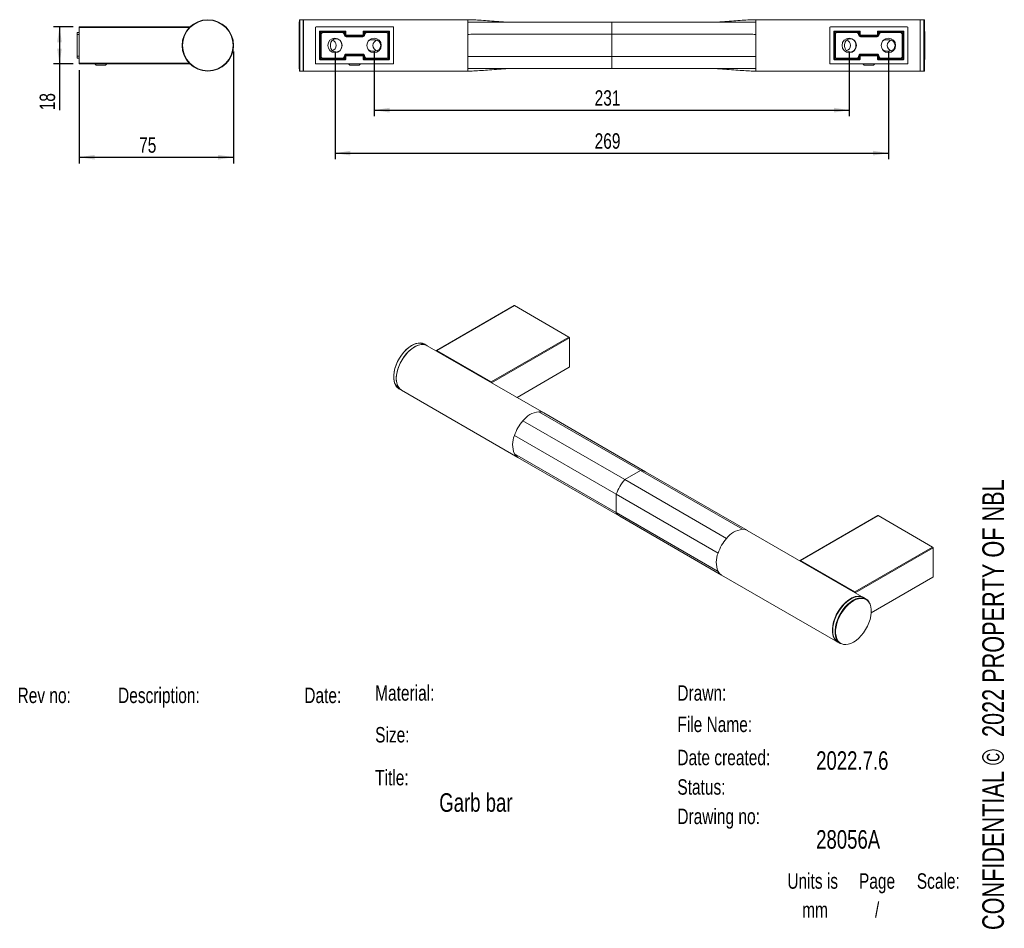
# Model space of a CAD drawing. Header units: millimetres. Extents: x 4 to 293, y 4 to 156.
# Tile 2 of 2: x 133 to 293, y 9 to 156. Entities that reach past the tile are written whole.
import ezdxf

# ---------------------------------------------------------------- set-up
doc = ezdxf.new("R2010")
doc.units = ezdxf.units.MM
doc.layers.add('注释', color=7, linetype='Continuous')
doc.styles.add('SLDTEXTSTYLE0', font='TXT', dxfattribs={"width": 0.75})
doc.dimstyles.new('SLDDIMSTYLE1', dxfattribs={"dimtxt": 2.5, "dimasz": 2.5, "dimexe": 0, "dimexo": 0.0625, "dimtad": 1, "dimdec": 3, "dimlfac": 3, "dimrnd": 1e-09, "dimzin": 12, "dimdsep": 46, "dimtxsty": 'SLDTEXTSTYLE0', "dimsah": 1, "dimcen": 0.09, "dimadec": 0, "dimazin": 3, "dimtfac": 1, "dimtdec": 3, "dimtofl": 0, "dimtmove": 0, "dimatfit": 3, "dimfxl": 0, "dimfrac": 2, "dimtolj": 1, "dimtzin": 12, "dimarcsym": 0})

# ---------------------------------------------------------------- blocks, each defined once
blk = doc.blocks.new('_D_3')
at = {"layer": '注释', "color": 7}
for p, q in [((141.61, 155.14), (138.41, 155.14)), ((139.41, 155.14), (139.41, 149.14)), ((141.61, 149.14), (138.41, 149.14)), ((139.41, 149.14), (139.41, 141.63))]:
    blk.add_line(p, q, dxfattribs=at)
for points in [[(139.41, 155.14), (139.02, 152.64), (139.79, 152.64)], [(139.41, 149.14), (139.79, 151.64), (139.02, 151.64)]]:
    blk.add_solid(points, dxfattribs=at)
at = {"layer": '注释', "color": 7, "insert": (136.19, 141.63), "char_height": 2.5, "attachment_point": 1, "rotation": 90, "style": 'SLDTEXTSTYLE0'}
blk.add_mtext('18', dxfattribs=at)
blk = doc.blocks.new('_D_4')
at = {"layer": '注释', "color": 7}
for p, q in [((167.61, 151.14), (167.61, 133.03)), ((142.61, 148.14), (142.61, 133.03)), ((142.61, 134.03), (167.61, 134.03))]:
    blk.add_line(p, q, dxfattribs=at)
for points in [[(142.61, 134.03), (145.11, 133.65), (145.11, 134.42)], [(167.61, 134.03), (165.11, 134.42), (165.11, 133.65)]]:
    blk.add_solid(points, dxfattribs=at)
at = {"layer": '注释', "color": 7, "insert": (152.31, 137.26), "char_height": 2.5, "attachment_point": 1, "style": 'SLDTEXTSTYLE0'}
blk.add_mtext('75', dxfattribs=at)
blk = doc.blocks.new('_D_5')
at = {"layer": '注释', "color": 7}
for p, q in [((190.38, 151.14), (190.38, 140.66)), ((267.38, 151.14), (267.38, 140.66)), ((190.38, 141.66), (267.38, 141.66))]:
    blk.add_line(p, q, dxfattribs=at)
for points in [[(190.38, 141.66), (192.88, 141.27), (192.88, 142.04)], [(267.38, 141.66), (264.88, 142.04), (264.88, 141.27)]]:
    blk.add_solid(points, dxfattribs=at)
at = {"layer": '注释', "color": 7, "insert": (226.12, 144.88), "char_height": 2.5, "attachment_point": 1, "style": 'SLDTEXTSTYLE0'}
blk.add_mtext('231', dxfattribs=at)
blk = doc.blocks.new('_D_6')
at = {"layer": '注释', "color": 7}
for p, q in [((184.05, 151.14), (184.05, 133.69)), ((273.71, 151.14), (273.71, 133.69)), ((184.05, 134.69), (273.71, 134.69))]:
    blk.add_line(p, q, dxfattribs=at)
for points in [[(184.05, 134.69), (186.55, 134.31), (186.55, 135.08)], [(273.71, 134.69), (271.21, 135.08), (271.21, 134.31)]]:
    blk.add_solid(points, dxfattribs=at)
at = {"layer": '注释', "color": 7, "insert": (226.12, 137.91), "char_height": 2.5, "attachment_point": 1, "style": 'SLDTEXTSTYLE0'}
blk.add_mtext('269', dxfattribs=at)

msp = doc.modelspace()

# ---------------------------------------------------------------- linework, layer by layer
at = {"color": 7, "linetype": 'Continuous', "lineweight": 15}
for p, q in [((142.61015, 155.1421), (160.44348, 155.1421)), ((142.61015, 155.0421), (142.61015, 155.1421)), ((160.44348, 155.0421), (142.61015, 155.0421)), ((142.61015, 155.0421), (142.61015, 149.2421)), ((160.44348, 155.1421), (160.44348, 155.0421)), ((160.44348, 155.0421), (160.44348, 155.03366)), ((178.95182, 156.30876), (178.34973, 156.30876)), ((205.56472, 156.30876), (178.88087, 156.30876)), ((178.88087, 152.1421), (178.88087, 156.30876)), ((178.95182, 147.97543), (178.95182, 156.30876)), ((180.88087, 155.0421), (180.88087, 149.2421)), ((193.44754, 155.1421), (180.98087, 155.1421)), ((193.54754, 155.0421), (193.54754, 149.2421)), ((205.54754, 153.93602), (205.54754, 155.8921)), ((228.88087, 155.8921), (205.54754, 155.8921)), ((212.21656, 155.8921), (212.08999, 155.89931)), ((228.88087, 153.95831), (228.88087, 155.8921)), ((228.88087, 155.8921), (252.21421, 155.8921)), ((245.67175, 155.89931), (245.54519, 155.8921)), ((278.88087, 156.30876), (252.19702, 156.30876)), ((252.21421, 153.93602), (252.21421, 155.8921)), ((264.21421, 155.0421), (264.21421, 149.2421)), ((276.78087, 155.1421), (264.3142, 155.1421)), ((276.88087, 155.0421), (276.88087, 149.2421)), ((279.48295, 156.30876), (278.88087, 156.30876)), ((278.88087, 156.30876), (278.88087, 147.97543)), ((278.88087, 152.1421), (278.88087, 156.30876)), ((142.27682, 153.8921), (142.27682, 154.22543)), ((142.27682, 154.22543), (142.61015, 154.22543)), ((142.61015, 153.8921), (142.27682, 153.8921)), ((142.27682, 153.8921), (142.27682, 150.3921)), ((181.54754, 154.37544), (181.54754, 149.90876)), ((181.68427, 154.2387), (181.54754, 154.37544)), ((185.69754, 154.47543), (181.64754, 154.47543)), ((181.64754, 154.47543), (181.78427, 154.3387)), ((181.68427, 150.0455), (181.68427, 154.2387)), ((181.7142, 150.1421), (181.7142, 154.1421)), ((181.78427, 154.3387), (185.56081, 154.3387)), ((181.79754, 150.3921), (181.79754, 153.8921)), ((181.88087, 154.30876), (185.29754, 154.30876)), ((182.13087, 154.22543), (185.2142, 154.22543)), ((185.46421, 154.1421), (185.46421, 154.11258)), ((185.56081, 154.3387), (185.69754, 154.47543)), ((185.63087, 153.70877), (185.60069, 153.71152)), ((185.63087, 153.70877), (188.79754, 153.70877)), ((185.79754, 154.37544), (185.6608, 154.2387)), ((185.6608, 154.2387), (185.6608, 153.77203)), ((185.6608, 153.77203), (185.79754, 153.90876)), ((185.79754, 153.90876), (185.79754, 154.37544)), ((185.88087, 153.55877), (188.54754, 153.55877)), ((185.89753, 153.80876), (188.53087, 153.80876)), ((188.63087, 153.90876), (188.63087, 154.37544)), ((188.7676, 154.2387), (188.63087, 154.37544)), ((188.63087, 153.90876), (188.7676, 153.77203)), ((192.78087, 154.47543), (188.73087, 154.47543)), ((188.73087, 154.47543), (188.8676, 154.3387)), ((188.7676, 153.77203), (188.7676, 154.2387)), ((188.82772, 153.71152), (188.79754, 153.70877)), ((188.8676, 154.3387), (192.64414, 154.3387)), ((188.96421, 154.11258), (188.96421, 154.1421)), ((189.13087, 154.30876), (192.54754, 154.30876)), ((189.2142, 154.22543), (192.29754, 154.22543)), ((192.63087, 153.8921), (192.63087, 150.3921)), ((192.64414, 154.3387), (192.78087, 154.47543)), ((192.7142, 154.1421), (192.7142, 150.1421)), ((192.88087, 154.37544), (192.74414, 154.2387)), ((192.74414, 154.2387), (192.74414, 150.0455)), ((192.88087, 149.90876), (192.88087, 154.37544)), ((205.54754, 150.32589), (205.54754, 153.93602)), ((228.88087, 150.32589), (228.88087, 153.95831)), ((252.21421, 150.32589), (252.21421, 153.93602)), ((264.88087, 154.37544), (264.88087, 149.90876)), ((265.0176, 154.2387), (264.88087, 154.37544)), ((269.03088, 154.47543), (264.98087, 154.47543)), ((264.98087, 154.47543), (265.1176, 154.3387)), ((265.0176, 150.0455), (265.0176, 154.2387)), ((265.04754, 150.1421), (265.04754, 154.1421)), ((265.1176, 154.3387), (268.89414, 154.3387)), ((265.13087, 150.3921), (265.13087, 153.8921)), ((265.2142, 154.30876), (268.63087, 154.30876)), ((265.4642, 154.22543), (268.54754, 154.22543)), ((268.79754, 154.1421), (268.79754, 154.11258)), ((268.89414, 154.3387), (269.03088, 154.47543)), ((268.9642, 153.70877), (268.93402, 153.71152)), ((268.9642, 153.70877), (272.13087, 153.70877)), ((269.13087, 154.37544), (268.99414, 154.2387)), ((268.99414, 154.2387), (268.99414, 153.77203)), ((268.99414, 153.77203), (269.13087, 153.90876)), ((269.13087, 153.90876), (269.13087, 154.37544)), ((269.21421, 153.55877), (271.88087, 153.55877)), ((269.23087, 153.80876), (271.86421, 153.80876)), ((271.9642, 153.90876), (271.9642, 154.37544)), ((272.10094, 154.2387), (271.9642, 154.37544)), ((271.9642, 153.90876), (272.10094, 153.77203)), ((276.11421, 154.47543), (272.0642, 154.47543)), ((272.0642, 154.47543), (272.20093, 154.3387)), ((272.10094, 153.77203), (272.10094, 154.2387)), ((272.16105, 153.71152), (272.13087, 153.70877)), ((272.20093, 154.3387), (275.97747, 154.3387)), ((272.29754, 154.11258), (272.29754, 154.1421)), ((272.4642, 154.30876), (275.88087, 154.30876)), ((272.54754, 154.22543), (275.63087, 154.22543)), ((275.9642, 153.8921), (275.9642, 150.3921)), ((275.97747, 154.3387), (276.11421, 154.47543)), ((276.04754, 154.1421), (276.04754, 150.1421)), ((276.2142, 154.37544), (276.07747, 154.2387)), ((276.07747, 154.2387), (276.07747, 150.0455)), ((276.2142, 149.90876), (276.2142, 154.37544)), ((178.88087, 147.97543), (178.88087, 152.1421)), ((183.29754, 151.97543), (183.29754, 152.30877)), ((185.13087, 152.30877), (185.13087, 151.97543)), ((190.04754, 153.05877), (190.54754, 153.05877)), ((266.63087, 151.97543), (266.63087, 152.30877)), ((268.46421, 152.30877), (268.46421, 151.97543)), ((273.38087, 153.05877), (273.88087, 153.05877)), ((278.88087, 147.97543), (278.88087, 152.1421)), ((142.27682, 150.3921), (142.61015, 150.3921)), ((142.27682, 150.05877), (142.27682, 150.3921)), ((142.61015, 150.05877), (142.27682, 150.05877)), ((181.54754, 149.90876), (181.68427, 150.0455)), ((185.29754, 149.97543), (181.88087, 149.97543)), ((185.2142, 150.05877), (182.13087, 150.05877)), ((185.46421, 150.17162), (185.46421, 150.1421)), ((185.60069, 150.57268), (185.63087, 150.57543)), ((188.79754, 150.57543), (185.63087, 150.57543)), ((185.6608, 150.51217), (185.6608, 150.0455)), ((185.79754, 150.37544), (185.6608, 150.51217)), ((185.6608, 150.0455), (185.79754, 149.90876)), ((185.79754, 150.37544), (185.79754, 149.90876)), ((188.54754, 150.72543), (185.88087, 150.72543)), ((185.89753, 150.47543), (188.53087, 150.47543)), ((186.2142, 150.57543), (186.2142, 150.50598)), ((188.21421, 150.50598), (188.21421, 150.57543)), ((188.7676, 150.51217), (188.63087, 150.37544)), ((188.63087, 150.37544), (188.63087, 149.90876)), ((188.63087, 149.90876), (188.7676, 150.0455)), ((188.7676, 150.0455), (188.7676, 150.51217)), ((188.79754, 150.57543), (188.82772, 150.57268)), ((188.96421, 150.1421), (188.96421, 150.17162)), ((192.54754, 149.97543), (189.13087, 149.97543)), ((192.29754, 150.05877), (189.2142, 150.05877)), ((190.54754, 151.22543), (190.04754, 151.22543)), ((192.74414, 150.0455), (192.88087, 149.90876)), ((228.88087, 150.32589), (205.54754, 150.32589)), ((205.54754, 148.3921), (205.54754, 150.32589)), ((228.88087, 150.32589), (252.21421, 150.32589)), ((228.88087, 148.3921), (228.88087, 150.32589)), ((252.21421, 148.3921), (252.21421, 150.32589)), ((264.88087, 149.90876), (265.0176, 150.0455)), ((268.63087, 149.97543), (265.2142, 149.97543)), ((268.54754, 150.05877), (265.4642, 150.05877)), ((268.79754, 150.17162), (268.79754, 150.1421)), ((268.93402, 150.57268), (268.9642, 150.57543)), ((272.13087, 150.57543), (268.9642, 150.57543)), ((268.99414, 150.51217), (268.99414, 150.0455)), ((269.13087, 150.37544), (268.99414, 150.51217)), ((268.99414, 150.0455), (269.13087, 149.90876)), ((269.13087, 150.37544), (269.13087, 149.90876)), ((271.88087, 150.72543), (269.21421, 150.72543)), ((269.23087, 150.47543), (271.86421, 150.47543)), ((269.54754, 150.57543), (269.54754, 150.50598)), ((271.54754, 150.50598), (271.54754, 150.57543)), ((272.10094, 150.51217), (271.9642, 150.37544)), ((271.9642, 150.37544), (271.9642, 149.90876)), ((271.9642, 149.90876), (272.10094, 150.0455)), ((272.10094, 150.0455), (272.10094, 150.51217)), ((272.13087, 150.57543), (272.16105, 150.57268)), ((272.29754, 150.1421), (272.29754, 150.17162)), ((275.88087, 149.97543), (272.4642, 149.97543)), ((275.63087, 150.05877), (272.54754, 150.05877)), ((273.88087, 151.22543), (273.38087, 151.22543)), ((276.07747, 150.0455), (276.2142, 149.90876)), ((142.61015, 149.2421), (160.44348, 149.2421)), ((142.61015, 149.1421), (142.61015, 149.2421)), ((160.44348, 149.1421), (142.61015, 149.1421)), ((145.13798, 149.1421), (145.36015, 148.91993)), ((146.86015, 148.91993), (145.36015, 148.91993)), ((146.86015, 148.91993), (147.08232, 149.1421)), ((160.44348, 149.25054), (160.44348, 149.2421)), ((160.44348, 149.2421), (160.44348, 149.1421)), ((193.44754, 149.1421), (180.98087, 149.1421)), ((181.78427, 149.9455), (181.64754, 149.80877)), ((181.64754, 149.80877), (185.69754, 149.80877)), ((185.56081, 149.9455), (181.78427, 149.9455)), ((185.69754, 149.80877), (185.56081, 149.9455)), ((186.24203, 149.1421), (186.46421, 148.91993)), ((187.96421, 148.91993), (186.46421, 148.91993)), ((187.96421, 148.91993), (188.18637, 149.1421)), ((188.8676, 149.9455), (188.73087, 149.80877)), ((188.73087, 149.80877), (192.78087, 149.80877)), ((192.64414, 149.9455), (188.8676, 149.9455)), ((192.78087, 149.80877), (192.64414, 149.9455)), ((228.88087, 148.3921), (205.54754, 148.3921)), ((212.08999, 148.38488), (212.21656, 148.3921)), ((228.88087, 148.3921), (252.21421, 148.3921)), ((245.54519, 148.3921), (245.67175, 148.38488)), ((276.78087, 149.1421), (264.3142, 149.1421)), ((265.1176, 149.9455), (264.98087, 149.80877)), ((264.98087, 149.80877), (269.03088, 149.80877)), ((268.89414, 149.9455), (265.1176, 149.9455)), ((269.03088, 149.80877), (268.89414, 149.9455)), ((269.57536, 149.1421), (269.79754, 148.91993)), ((271.29754, 148.91993), (269.79754, 148.91993)), ((271.29754, 148.91993), (271.51971, 149.1421)), ((272.20093, 149.9455), (272.0642, 149.80877)), ((272.0642, 149.80877), (276.11421, 149.80877)), ((275.97747, 149.9455), (272.20093, 149.9455)), ((276.11421, 149.80877), (275.97747, 149.9455)), ((178.34973, 147.97543), (178.95182, 147.97543)), ((178.88087, 147.97543), (205.56472, 147.97543)), ((252.19702, 147.97543), (278.88087, 147.97543)), ((278.88087, 147.97543), (279.48295, 147.97543)), ((213.09119, 109.997), (200.48112, 102.71736)), ((213.14119, 109.99204), (200.53111, 102.71241)), ((213.14119, 109.99204), (221.95645, 104.9031)), ((199.00803, 103.50394), (198.5823, 103.74971)), ((209.34638, 97.62346), (221.95645, 104.9031)), ((222.02716, 104.78063), (209.41709, 97.50099)), ((222.02716, 104.78063), (222.02716, 100.04469)), ((217.87637, 92.61148), (199.00803, 103.50394)), ((200.4604, 102.67157), (200.4604, 102.6655)), ((200.53111, 102.71241), (209.34638, 97.62346)), ((213.54301, 95.11307), (222.00644, 99.99891)), ((209.41709, 97.50099), (209.41709, 97.49492)), ((194.41597, 96.53263), (194.8417, 96.28686)), ((194.8417, 96.28686), (213.69784, 85.40145)), ((233.56446, 83.28861), (217.0653, 92.81337)), ((234.36337, 83.09374), (217.86421, 92.6185)), ((214.4968, 91.3306), (230.99596, 81.80584)), ((229.62856, 79.43744), (213.1294, 88.9622)), ((229.62856, 76.47142), (213.1294, 85.99619)), ((213.69784, 85.40144), (230.197, 75.87668)), ((233.56446, 83.28861), (230.99596, 81.80584)), ((233.56446, 83.28861), (250.06362, 73.76385)), ((250.86252, 73.56898), (234.36337, 83.09374)), ((247.49511, 72.28108), (230.99596, 81.80584)), ((229.62856, 79.43744), (246.12772, 69.91268)), ((229.62856, 79.43744), (229.62856, 76.47142)), ((229.62856, 76.47142), (246.12772, 66.94666)), ((230.197, 75.87668), (246.69616, 66.35192)), ((272.01675, 75.97999), (259.40668, 68.70035)), ((272.06675, 75.97504), (259.45668, 68.6954)), ((272.06675, 75.97504), (280.88201, 70.8861)), ((269.71871, 62.68353), (250.85038, 73.57599)), ((268.27194, 63.60646), (280.88201, 70.8861)), ((280.95273, 70.76362), (268.34265, 63.48398)), ((280.95273, 70.76362), (280.95273, 66.02769)), ((259.38597, 68.65457), (259.38597, 68.6485)), ((259.45668, 68.6954), (268.27194, 63.60646)), ((246.69617, 66.35192), (265.55238, 55.46646)), ((270.94864, 60.21862), (280.93201, 65.9819)), ((268.34265, 63.48398), (268.34265, 63.47791)), ((270.09428, 62.46672), (269.66854, 62.71249)), ((265.50222, 55.49542), (265.92796, 55.24964))]:
    msp.add_line(p, q, dxfattribs=at)
at = {"color": 1, "linetype": 'Continuous', "lineweight": 15}
for p, q in [((178.2831, 148.04), (178.2831, 156.2442)), ((178.34973, 147.97543), (178.34973, 156.30876)), ((205.54754, 155.8921), (205.54754, 156.30876)), ((252.21421, 155.8921), (252.21421, 156.30876)), ((279.48295, 156.30876), (279.48295, 147.97543)), ((279.54959, 156.2442), (279.54959, 148.04)), ((185.49414, 154.17204), (185.46149, 154.17204)), ((185.49414, 154.07305), (185.49414, 154.17204)), ((185.56991, 153.77203), (185.6608, 153.77203)), ((185.89753, 153.80876), (185.79753, 153.70877)), ((188.63088, 153.70877), (188.53087, 153.80876)), ((188.7676, 153.77203), (188.85849, 153.77203)), ((188.96692, 154.17204), (188.93427, 154.17204)), ((188.93427, 154.17204), (188.93427, 154.07305)), ((268.82748, 154.17204), (268.79483, 154.17204)), ((268.82748, 154.07305), (268.82748, 154.17204)), ((268.90325, 153.77203), (268.99414, 153.77203)), ((269.23087, 153.80876), (269.13087, 153.70877)), ((271.96421, 153.70877), (271.86421, 153.80876)), ((272.10094, 153.77203), (272.19183, 153.77203)), ((272.30025, 154.17204), (272.2676, 154.17204)), ((272.2676, 154.17204), (272.2676, 154.07305)), ((185.46149, 150.11216), (185.49414, 150.11216)), ((185.49414, 150.11216), (185.49414, 150.21114)), ((185.56991, 150.51217), (185.6608, 150.51217)), ((185.79753, 150.57543), (185.89753, 150.47543)), ((188.53087, 150.47543), (188.63088, 150.57543)), ((188.7676, 150.51217), (188.85849, 150.51217)), ((188.93427, 150.21114), (188.93427, 150.11216)), ((188.93427, 150.11216), (188.96692, 150.11216)), ((268.79483, 150.11216), (268.82748, 150.11216)), ((268.82748, 150.11216), (268.82748, 150.21114)), ((268.90325, 150.51217), (268.99414, 150.51217)), ((269.13087, 150.57543), (269.23087, 150.47543)), ((271.86421, 150.47543), (271.96421, 150.57543)), ((272.10094, 150.51217), (272.19183, 150.51217)), ((272.2676, 150.21114), (272.2676, 150.11216)), ((272.2676, 150.11216), (272.30025, 150.11216)), ((205.54754, 147.97543), (205.54754, 148.3921)), ((252.21421, 147.97543), (252.21421, 148.3921)), ((213.51372, 95.12998), (222.02716, 100.04469)), ((270.95095, 60.25379), (280.95273, 66.02769))]:
    msp.add_line(p, q, dxfattribs=at)
at = {"color": 1, "linetype": 'Continuous', "lineweight": 15, "flags": 128}
for points in [[(181.73309, 154.21917), (181.71286, 154.22727), (181.69737, 154.23346), (181.68772, 154.23732), (181.68427, 154.2387)], [(181.8038, 154.28987), (181.7957, 154.31011), (181.78951, 154.3256), (181.78565, 154.33525), (181.78427, 154.3387)], [(192.64414, 154.3387), (192.64276, 154.33525), (192.6389, 154.3256), (192.6327, 154.31011), (192.62461, 154.28987)], [(192.74414, 154.2387), (192.74069, 154.23732), (192.73104, 154.23346), (192.71555, 154.22727), (192.69531, 154.21917)], [(265.06643, 154.21917), (265.04619, 154.22727), (265.03071, 154.23346), (265.02105, 154.23732), (265.0176, 154.2387)], [(265.13713, 154.28987), (265.12904, 154.31011), (265.12284, 154.3256), (265.11898, 154.33525), (265.1176, 154.3387)], [(275.97747, 154.3387), (275.97609, 154.33525), (275.97223, 154.3256), (275.96604, 154.31011), (275.95794, 154.28987)], [(276.07747, 154.2387), (276.07402, 154.23732), (276.06437, 154.23346), (276.04888, 154.22727), (276.02865, 154.21917)], [(181.73309, 150.06502), (181.71286, 150.05693), (181.69737, 150.05074), (181.68772, 150.04687), (181.68427, 150.0455)], [(181.8038, 149.99432), (181.7957, 149.97409), (181.78951, 149.9586), (181.78565, 149.94895), (181.78427, 149.9455)], [(192.64414, 149.9455), (192.64276, 149.94895), (192.6389, 149.9586), (192.6327, 149.97409), (192.62461, 149.99432)], [(192.74414, 150.0455), (192.74069, 150.04687), (192.73104, 150.05074), (192.71555, 150.05693), (192.69531, 150.06502)], [(265.06643, 150.06502), (265.04619, 150.05693), (265.03071, 150.05074), (265.02105, 150.04687), (265.0176, 150.0455)], [(265.13713, 149.99432), (265.12904, 149.97409), (265.12284, 149.9586), (265.11898, 149.94895), (265.1176, 149.9455)], [(275.97747, 149.9455), (275.97609, 149.94895), (275.97223, 149.9586), (275.96604, 149.97409), (275.95794, 149.99432)], [(276.07747, 150.0455), (276.07402, 150.04687), (276.06437, 150.05074), (276.04888, 150.05693), (276.02865, 150.06502)], [(217.8642, 92.61847), (217.48865, 92.76829), (217.0653, 92.81337)], [(213.1294, 85.99619), (213.38008, 85.65203), (213.69772, 85.40152), (213.69785, 85.40146)], [(234.36336, 83.09371), (233.98781, 83.24353), (233.56446, 83.28861)], [(229.62856, 76.47142), (229.87924, 76.12727), (230.19687, 75.87675), (230.19701, 75.8767)], [(250.86252, 73.56895), (250.48697, 73.71876), (250.06362, 73.76385)], [(246.12772, 66.94666), (246.3784, 66.60251), (246.69603, 66.352), (246.69622, 66.35192)], [(268.05824, 62.18051), (267.62592, 61.89353), (267.20326, 61.53814), (266.7997, 61.12227), (266.42426, 60.65522), (266.08531, 60.14742), (265.79044, 59.61021), (265.54622, 59.05559), (265.35812, 58.49596), (265.23034, 57.94381), (265.16573, 57.41148), (265.16573, 56.91086), (265.23034, 56.45313), (265.35812, 56.04852), (265.54622, 55.70606), (265.79044, 55.43341), (266.03614, 55.2622)]]:
    msp.add_lwpolyline(points, dxfattribs=at)
at = {"color": 7, "linetype": 'Continuous', "lineweight": 15, "flags": 128}
for points in [[(185.49414, 154.17204), (185.50708, 154.20437), (185.51952, 154.23548), (185.531, 154.26418), (185.54108, 154.28937), (185.54937, 154.31011), (185.55557, 154.3256), (185.55943, 154.33525), (185.56081, 154.3387)], [(185.49414, 154.17204), (185.52648, 154.18497), (185.55759, 154.19742), (185.58629, 154.20889), (185.61148, 154.21897), (185.63222, 154.22727), (185.6477, 154.23346), (185.65735, 154.23732), (185.6608, 154.2387)], [(188.7676, 154.2387), (188.77105, 154.23732), (188.78071, 154.23346), (188.79619, 154.22727), (188.81693, 154.21897), (188.84213, 154.20889), (188.87082, 154.19742), (188.90193, 154.18497), (188.93427, 154.17204)], [(188.8676, 154.3387), (188.86898, 154.33525), (188.87284, 154.3256), (188.87904, 154.31011), (188.88733, 154.28937), (188.89741, 154.26418), (188.90889, 154.23548), (188.92133, 154.20437), (188.93427, 154.17204)], [(268.82748, 154.17204), (268.84041, 154.20437), (268.85286, 154.23548), (268.86434, 154.26418), (268.87441, 154.28937), (268.8827, 154.31011), (268.8889, 154.3256), (268.89276, 154.33525), (268.89414, 154.3387)], [(268.82748, 154.17204), (268.85982, 154.18497), (268.89092, 154.19742), (268.91962, 154.20889), (268.94481, 154.21897), (268.96555, 154.22727), (268.98104, 154.23346), (268.99069, 154.23732), (268.99414, 154.2387)], [(272.10094, 154.2387), (272.10439, 154.23732), (272.11404, 154.23346), (272.12953, 154.22727), (272.15026, 154.21897), (272.17546, 154.20889), (272.20415, 154.19742), (272.23526, 154.18497), (272.2676, 154.17204)], [(272.20093, 154.3387), (272.20232, 154.33525), (272.20617, 154.3256), (272.21237, 154.31011), (272.22066, 154.28937), (272.23074, 154.26418), (272.24222, 154.23548), (272.25466, 154.20437), (272.2676, 154.17204)], [(185.49414, 150.11216), (185.50708, 150.07982), (185.51952, 150.04871), (185.531, 150.02002), (185.54108, 149.99482), (185.54937, 149.97409), (185.55557, 149.9586), (185.55943, 149.94895), (185.56081, 149.9455)], [(185.49414, 150.11216), (185.52648, 150.09922), (185.55759, 150.08678), (185.58629, 150.0753), (185.61148, 150.06522), (185.63222, 150.05693), (185.6477, 150.05074), (185.65735, 150.04687), (185.6608, 150.0455)], [(188.7676, 150.0455), (188.77105, 150.04687), (188.78071, 150.05074), (188.79619, 150.05693), (188.81693, 150.06522), (188.84213, 150.0753), (188.87082, 150.08678), (188.90193, 150.09922), (188.93427, 150.11216)], [(188.8676, 149.9455), (188.86898, 149.94895), (188.87284, 149.9586), (188.87904, 149.97409), (188.88733, 149.99482), (188.89741, 150.02002), (188.90889, 150.04871), (188.92133, 150.07982), (188.93427, 150.11216)], [(268.82748, 150.11216), (268.84041, 150.07982), (268.85286, 150.04871), (268.86434, 150.02002), (268.87441, 149.99482), (268.8827, 149.97409), (268.8889, 149.9586), (268.89276, 149.94895), (268.89414, 149.9455)], [(268.82748, 150.11216), (268.85982, 150.09922), (268.89092, 150.08678), (268.91962, 150.0753), (268.94481, 150.06522), (268.96555, 150.05693), (268.98104, 150.05074), (268.99069, 150.04687), (268.99414, 150.0455)], [(272.10094, 150.0455), (272.10439, 150.04687), (272.11404, 150.05074), (272.12953, 150.05693), (272.15026, 150.06522), (272.17546, 150.0753), (272.20415, 150.08678), (272.23526, 150.09922), (272.2676, 150.11216)], [(272.20093, 149.9455), (272.20232, 149.94895), (272.20617, 149.9586), (272.21237, 149.97409), (272.22066, 149.99482), (272.23074, 150.02002), (272.24222, 150.04871), (272.25466, 150.07982), (272.2676, 150.11216)], [(194.21911, 96.7414), (194.18422, 96.7708), (193.94, 97.04345), (193.7519, 97.38591), (193.62412, 97.79052), (193.5595, 98.24825), (193.5595, 98.74887), (193.62412, 99.2812), (193.7519, 99.83335), (193.94, 100.39298), (194.18422, 100.9476), (194.47909, 101.48481), (194.81804, 101.99261), (195.19348, 102.45966), (195.59704, 102.87553), (196.0197, 103.23092), (196.45202, 103.5179), (196.88433, 103.73006), (197.30699, 103.86266), (197.71055, 103.91273), (198.086, 103.87916), (198.41743, 103.76638)], [(193.91422, 97.01635), (193.75652, 97.31491), (193.62672, 97.72589), (193.56109, 98.19083), (193.56109, 98.69933), (193.62672, 99.24004), (193.75652, 99.80088), (193.94758, 100.36932), (194.19564, 100.93266), (194.49515, 101.47833), (194.83944, 101.99412), (195.22079, 102.46853), (195.6307, 102.89094), (196.06001, 103.25193), (196.49913, 103.54343), (196.93825, 103.75892), (197.14102, 103.83225)], [(199.00803, 103.50394), (198.76184, 103.61585), (198.39801, 103.69226), (198.00127, 103.68386), (197.58048, 103.59083), (197.14504, 103.41524), (196.70469, 103.16104), (196.26926, 102.83388), (195.84847, 102.44108), (195.45173, 101.99141), (195.08789, 101.49493), (194.76509, 100.96271), (194.49054, 100.40665), (194.27036, 99.83917), (194.10949, 99.27295), (194.0115, 98.72063), (193.97859, 98.19455), (194.0115, 97.70647), (194.10949, 97.26728), (194.27036, 96.8868), (194.49054, 96.57353), (194.76509, 96.33447), (194.8417, 96.28686)], [(194.8417, 96.28686), (194.62138, 96.44435), (194.37332, 96.72129), (194.18226, 97.06914), (194.05246, 97.48012), (193.98683, 97.94505), (193.98683, 98.45356), (194.05246, 98.99427), (194.18226, 99.55511), (194.37332, 100.12355), (194.62138, 100.68689), (194.92089, 101.23256), (195.26517, 101.74835), (195.64653, 102.22275), (196.05644, 102.64517), (196.48575, 103.00615), (196.92487, 103.29765), (197.36399, 103.51315), (197.7933, 103.64783), (198.20321, 103.6987), (198.58457, 103.6646), (198.92885, 103.5463), (199.00803, 103.50394)], [(267.58538, 62.50621), (267.14626, 62.21471), (266.71695, 61.85372), (266.30704, 61.43131), (265.92568, 60.9569), (265.5814, 60.44111), (265.28189, 59.89545), (265.03383, 59.3321), (264.84277, 58.76366), (264.71297, 58.20282), (264.64734, 57.66211), (264.64734, 57.15361), (264.71297, 56.68868), (264.84277, 56.27769), (265.03383, 55.92985), (265.28189, 55.65291), (265.50222, 55.49542)], [(269.71871, 62.68353), (269.47252, 62.79545), (269.10869, 62.87186), (268.71194, 62.86345), (268.29115, 62.77042), (267.85572, 62.59484), (267.41537, 62.34063), (266.97994, 62.01347), (266.55915, 61.62067), (266.16241, 61.17101), (265.79857, 60.67452), (265.47577, 60.1423), (265.20122, 59.58624), (264.98104, 59.01876), (264.82016, 58.45254), (264.72218, 57.90022), (264.68927, 57.37414), (264.72218, 56.88606), (264.82016, 56.44688), (264.98104, 56.0664), (265.20122, 55.75313), (265.47577, 55.51406), (265.55238, 55.46646)], [(268.01112, 62.26043), (267.572, 61.96894), (267.14269, 61.60795), (266.73278, 61.18553), (266.35142, 60.71113), (266.00714, 60.19534), (265.70763, 59.64967), (265.45957, 59.08633), (265.26851, 58.51789), (265.13871, 57.95705), (265.07308, 57.41634), (265.07308, 56.90784), (265.13871, 56.4429), (265.26851, 56.03192), (265.45957, 55.68407), (265.70763, 55.40713), (265.92796, 55.24964)], [(266.03614, 55.2622), (266.08531, 55.23665), (266.42426, 55.12019), (266.7997, 55.08662), (267.20326, 55.13669), (267.62592, 55.26929), (268.05824, 55.48145), (268.49055, 55.76843), (268.91321, 56.12382), (269.31677, 56.53969), (269.69222, 57.00674), (270.03116, 57.51454), (270.32604, 58.05175), (270.57025, 58.60637), (270.75835, 59.166), (270.88613, 59.71815), (270.95075, 60.25048), (270.95075, 60.7511), (270.88613, 61.20883), (270.75835, 61.61344), (270.57025, 61.9559), (270.32604, 62.22855), (270.03116, 62.42531), (269.76737, 62.52395)], [(270.60303, 61.97218), (270.56267, 62.03229), (270.31461, 62.30923), (270.0151, 62.50908), (269.67082, 62.62738), (269.28946, 62.66148), (268.87955, 62.61062), (268.45024, 62.47593), (268.01112, 62.26043)]]:
    msp.add_lwpolyline(points, dxfattribs=at)
at = {"color": 7, "linetype": 'Continuous', "lineweight": 15}
for centre, radius in [((163.44348, 152.1421), 4.16667), ((163.44348, 152.1421), 4.1021), ((184.04754, 152.1421), 1.16667), ((190.38087, 152.1421), 1.16667), ((267.38087, 152.1421), 1.16667), ((273.7142, 152.1421), 1.16667)]:
    msp.add_circle(centre, radius, dxfattribs=at)
for centre, radius, start, end in [((163.44348, 152.1421), 4.16667, 0, 180), ((308.46015, 152.1421), 130.24167, 178.19511, 180), ((178.34973, 156.2421), 0.06667, 90, 178.19511), ((180.98087, 155.0421), 0.1, 90, 180), ((193.44754, 155.0421), 0.1, 0, 90), ((264.3142, 155.0421), 0.1, 90, 180), ((276.78087, 155.0421), 0.1, 0, 90), ((279.48296, 156.2421), 0.06667, 1.80489, 90), ((149.37254, 152.1421), 130.24167, 0, 1.80489), ((181.78428, 154.23869), 0.10001, 90.005367, 179.994633), ((181.88087, 154.1421), 0.16667, 90, 180), ((182.13087, 153.8921), 0.33333, 90, 180), ((184.2142, 152.30877), 0.91667, 0, 180), ((185.2142, 153.8921), 0.33333, 0, 90), ((185.29754, 154.1421), 0.16667, 0, 90), ((185.88087, 153.8921), 0.33333, 180, 270), ((185.5608, 154.23869), 0.10001, 0.005367, 89.994633), ((188.54754, 153.8921), 0.33333, 270, 0), ((188.86761, 154.23869), 0.10001, 90.005367, 179.994633), ((189.2142, 153.8921), 0.33333, 90, 180), ((189.13087, 154.1421), 0.16667, 90, 180), ((192.29754, 153.8921), 0.33333, 0, 90), ((192.54754, 154.1421), 0.16667, 0, 90), ((192.64413, 154.23869), 0.10001, 0.005367, 89.994633), ((265.11761, 154.23869), 0.10001, 90.006769, 179.993231), ((265.2142, 154.1421), 0.16667, 90, 180), ((265.4642, 153.8921), 0.33333, 90, 180), ((267.54754, 152.30877), 0.91667, 0, 180), ((268.54754, 153.8921), 0.33333, 0, 90), ((268.63087, 154.1421), 0.16667, 0, 90), ((269.2142, 153.8921), 0.33333, 180, 270), ((268.89413, 154.23869), 0.10001, 0.008171, 89.991829), ((271.88087, 153.8921), 0.33333, 270, 0), ((272.20094, 154.23869), 0.10001, 90.005367, 179.994633), ((272.54754, 153.8921), 0.33333, 90, 180), ((272.4642, 154.1421), 0.16667, 90, 180), ((275.63087, 153.8921), 0.33333, 0, 90), ((275.88087, 154.1421), 0.16667, 0, 90), ((275.97747, 154.23869), 0.10001, 0.005367, 89.994633), ((163.44348, 152.1421), 4.16667, 180, 270), ((308.46015, 152.1421), 130.24167, 180, 181.80489), ((184.2142, 151.97543), 0.91667, 180, 0), ((183.38087, 152.1421), 0.86667, 0, 75.8577078), ((183.38087, 152.1421), 0.86667, 284.1422922, 0), ((190.04754, 152.1421), 0.91667, 90, 132.1021565), ((191.04754, 152.1421), 0.86667, 100.6947701, 259.3052299), ((190.54754, 152.1421), 0.91667, 270, 90), ((267.54754, 151.97543), 0.91667, 180, 0), ((266.7142, 152.1421), 0.86667, 0, 75.8577078), ((266.7142, 152.1421), 0.86667, 284.1422922, 0), ((273.38087, 152.1421), 0.91667, 90, 132.1021565), ((274.38087, 152.1421), 0.86667, 100.6947701, 259.3052299), ((273.88087, 152.1421), 0.91667, 270, 90), ((149.37254, 152.1421), 130.24167, 358.19511, 0), ((181.78428, 150.0455), 0.1, 180.0050693, 269.9952864), ((181.88087, 150.1421), 0.16667, 180, 270), ((182.13087, 150.3921), 0.33333, 180, 270), ((185.2142, 150.3921), 0.33333, 270, 0), ((185.29754, 150.1421), 0.16667, 270, 0), ((185.88087, 150.3921), 0.33333, 90, 180), ((185.5608, 150.0455), 0.1, 270.0047136, 359.9949307), ((188.54754, 150.3921), 0.33333, 0, 90), ((188.86761, 150.0455), 0.1, 180.0050693, 269.9952864), ((189.2142, 150.3921), 0.33333, 180, 270), ((189.13087, 150.1421), 0.16667, 180, 270), ((190.04754, 152.1421), 0.91667, 227.8978435, 270), ((192.29754, 150.3921), 0.33333, 270, 0), ((192.54754, 150.1421), 0.16667, 270, 0), ((192.64413, 150.0455), 0.1, 270.0047136, 359.9949307), ((265.11761, 150.04551), 0.10001, 180.0064713, 269.9938844), ((265.2142, 150.1421), 0.16667, 180, 270), ((265.4642, 150.3921), 0.33333, 180, 270), ((268.54754, 150.3921), 0.33333, 270, 0), ((268.63087, 150.1421), 0.16667, 270, 0), ((269.2142, 150.3921), 0.33333, 90, 180), ((268.89413, 150.04551), 0.10001, 270.0075176, 359.9921267), ((271.88087, 150.3921), 0.33333, 0, 90), ((272.20094, 150.0455), 0.1, 180.0050693, 269.9952864), ((272.54754, 150.3921), 0.33333, 180, 270), ((272.4642, 150.1421), 0.16667, 180, 270), ((273.38087, 152.1421), 0.91667, 227.8978435, 270), ((275.63087, 150.3921), 0.33333, 270, 0), ((275.88087, 150.1421), 0.16667, 270, 0), ((275.97747, 150.0455), 0.1, 270.0047136, 359.9949307), ((180.98087, 149.2421), 0.1, 180, 270), ((193.44754, 149.2421), 0.1, 270, 0), ((264.3142, 149.2421), 0.1, 180, 270), ((276.78087, 149.2421), 0.1, 270, 0), ((178.34973, 148.0421), 0.06667, 181.80489, 270), ((279.48296, 148.0421), 0.06667, 270, 358.19511), ((213.11189, 109.95116), 0.0503, 54.3819861, 114.3061522), ((221.87364, 104.77364), 0.15368, 2.6049559, 57.3946335), ((200.50351, 102.67856), 0.04367, 50.7972332, 189.2122863), ((221.9825, 100.03732), 0.04527, 301.9416429, 9.3695069), ((209.26357, 97.494), 0.15368, 2.6049559, 57.3946335), ((217.54843, 89.01046), 3.83347, 97.2401714, 142.754452), ((219.81263, 86.68257), 7.06133, 138.8343558, 161.1656308), ((216.66533, 87.47919), 3.83434, 157.2463168, 202.7536832), ((236.31164, 77.15789), 7.06116, 138.8340896, 161.1659063), ((272.03746, 75.93415), 0.0503, 54.3833113, 114.304827), ((250.54675, 69.96094), 3.83348, 97.2401808, 142.7544427), ((252.81095, 67.63305), 7.06133, 138.8343618, 161.1656327), ((280.79921, 70.75664), 0.15368, 2.6044477, 57.3959632), ((249.66365, 68.42967), 3.83433, 157.2462922, 202.7537078), ((259.42908, 68.66156), 0.04367, 50.7966811, 189.2153029), ((280.89925, 66.0243), 0.05359, 307.6927274, 3.6184224), ((268.80191, 60.84262), 2.06094, 65.1335356, 126.176902), ((268.18914, 63.477), 0.15368, 2.6044477, 57.3959632)]:
    msp.add_arc(centre, radius, start, end, dxfattribs=at)
at = {"color": 1, "linetype": 'Continuous', "lineweight": 15}
for centre, radius, start, end in [((197.77052, 102.19973), 1.74969, 62.3575643, 111.086738), ((195.184, 97.83138), 1.50885, 212.6951829, 239.4015912), ((269.32749, 60.28852), 2.27829, 78.8677823, 123.8559215)]:
    msp.add_arc(centre, radius, start, end, dxfattribs=at)
at = {"color": 7, "linetype": 'Continuous', "lineweight": 15}
for centre, major_axis in [((181.64754, 154.37543), (0.07072, -0.07072)), ((185.69753, 154.37543), (-0.07072, -0.07072)), ((185.89754, 153.90877), (0.07072, 0.07072)), ((188.53087, 153.90877), (-0.07072, 0.07072)), ((188.73088, 154.37543), (0.07072, -0.07072)), ((192.78087, 154.37543), (-0.07072, -0.07072)), ((264.98088, 154.37543), (0.07072, -0.07072)), ((269.03087, 154.37543), (-0.07072, -0.07072)), ((269.23088, 153.90877), (0.07072, 0.07072)), ((271.8642, 153.90877), (-0.07072, 0.07072)), ((272.06421, 154.37543), (0.07072, -0.07072)), ((276.1142, 154.37543), (-0.07072, -0.07072)), ((185.89754, 150.37543), (0.07072, -0.07072)), ((188.53087, 150.37543), (-0.07072, -0.07072)), ((269.23088, 150.37543), (0.07072, -0.07072)), ((271.8642, 150.37543), (-0.07072, -0.07072)), ((181.64754, 149.90877), (0.07072, 0.07072)), ((185.69753, 149.90877), (-0.07072, 0.07072)), ((188.73088, 149.90877), (0.07072, 0.07072)), ((192.78087, 149.90877), (-0.07072, 0.07072)), ((264.98088, 149.90877), (0.07072, 0.07072)), ((269.03087, 149.90877), (-0.07072, 0.07072)), ((272.06421, 149.90877), (0.07072, 0.07072)), ((276.1142, 149.90877), (-0.07072, 0.07072))]:
    msp.add_ellipse(centre, major_axis=major_axis, ratio=0.99992385, start_param=2.356232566, end_param=3.926952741, dxfattribs=at)
at = {"color": 1, "linetype": 'Continuous', "lineweight": 15}
for centre, major_axis, start_param, end_param in [((185.76082, 153.77205), (0.07073, 0.07073), 2.356232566, 3.041095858), ((188.66759, 153.77205), (0.07073, -0.07073), 0.100496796, 0.785360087), ((269.09415, 153.77205), (0.07073, 0.07073), 2.356232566, 3.041095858), ((272.00092, 153.77205), (0.07073, -0.07073), 0.100496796, 0.785360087), ((185.76082, 150.51215), (0.07073, -0.07073), 3.242089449, 3.926952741), ((188.66759, 150.51215), (0.07073, 0.07073), 5.49782522, 6.182688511), ((269.09415, 150.51215), (0.07073, -0.07073), 3.242089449, 3.926952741), ((272.00092, 150.51215), (0.07073, 0.07073), 5.49782522, 6.182688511)]:
    msp.add_ellipse(centre, major_axis=major_axis, ratio=0.999670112, start_param=start_param, end_param=end_param, dxfattribs=at)
at = {"color": 7, "linetype": 'Continuous', "lineweight": 15}
for points, knots in [([(212.08999, 155.89931), (211.5832, 155.93158), (210.58769, 155.99495), (209.1401, 156.10635), (207.79821, 156.20527), (206.61285, 156.2861), (205.8794, 156.30168), (205.54754, 156.30873)], [0, 0, 0, 0, 0.2323728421, 0.4564594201, 0.6643450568, 0.8481244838, 1, 1, 1, 1]), ([(252.21421, 156.30873), (251.88234, 156.30168), (251.1489, 156.2861), (249.96354, 156.20527), (248.62164, 156.10635), (247.17405, 155.99495), (246.17854, 155.93158), (245.67175, 155.89931)], [0, 0, 0, 0, 0.151875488, 0.33565488, 0.543540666, 0.767627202, 1, 1, 1, 1]), ([(228.88087, 153.95831), (228.35145, 153.95884), (227.21007, 153.96), (225.38663, 153.96189), (223.35291, 153.96358), (221.14617, 153.96476), (218.80372, 153.96503), (216.70876, 153.96419), (214.90197, 153.96254), (213.41421, 153.96055), (211.92426, 153.95785), (210.45563, 153.95441), (209.04509, 153.95043), (207.73897, 153.94599), (206.58472, 153.94146), (205.87112, 153.93772), (205.54754, 153.93602)], [0, 0, 0, 0, 0.068068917, 0.146748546, 0.234440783, 0.329547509, 0.430470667, 0.535612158, 0.598899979, 0.662770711, 0.726895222, 0.790465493, 0.851595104, 0.908250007, 0.958396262, 1, 1, 1, 1]), ([(228.88087, 153.95831), (229.4103, 153.95884), (230.55168, 153.96), (232.37511, 153.96189), (234.40884, 153.96358), (236.61557, 153.96476), (238.95802, 153.96503), (241.05299, 153.96419), (242.85977, 153.96254), (244.34753, 153.96055), (245.83748, 153.95785), (247.30612, 153.95441), (248.71665, 153.95043), (250.02277, 153.94599), (251.17702, 153.94146), (251.89063, 153.93772), (252.21421, 153.93602)], [0, 0, 0, 0, 0.068068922, 0.146748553, 0.23444077, 0.329547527, 0.430470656, 0.535612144, 0.598899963, 0.66277072, 0.726895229, 0.790465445, 0.851595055, 0.908249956, 0.958396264, 1, 1, 1, 1]), ([(205.54754, 147.97547), (205.8794, 147.98252), (206.61285, 147.99809), (207.79821, 148.07892), (209.1401, 148.17785), (210.58769, 148.28925), (211.5832, 148.35262), (212.08999, 148.38488)], [0, 0, 0, 0, 0.151875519, 0.335654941, 0.543540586, 0.767627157, 1, 1, 1, 1]), ([(245.67175, 148.38488), (246.17854, 148.35262), (247.17405, 148.28925), (248.62164, 148.17785), (249.96354, 148.07892), (251.1489, 147.99809), (251.88234, 147.98252), (252.21421, 147.97547)], [0, 0, 0, 0, 0.232372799, 0.456459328, 0.664345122, 0.848124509, 1, 1, 1, 1])]:
    msp.add_open_spline(points, degree=3, knots=knots, dxfattribs=at)

# ---------------------------------------------------------------- texts
at = {"color": 7, "linetype": 'Continuous', "insert": (288.93823, 8.85104), "char_height": 3.5, "attachment_point": 1, "rotation": 90, "style": 'SLDTEXTSTYLE0'}
msp.add_mtext('CONFIDENTIAL ©  2022 PROPERTY OF NBL', dxfattribs=at)
at = {"layer": '注释', "char_height": 2.5, "style": 'SLDTEXTSTYLE0'}
for s, insert, attachment_point in [('Rev no:', (132.61356, 48.11164), 1), ('Description:', (148.8958, 48.11164), 1), ('Date:', (179.07382, 48.11164), 1), ('Material:', (190.55457, 48.49885), 1), ('Drawn:', (239.52204, 48.49885), 1), ('File Name:', (239.52204, 43.41649), 1), ('Size:', (190.55457, 41.73285), 1), ('Date created:', (239.52204, 38.04467), 1), ('Title:', (190.55457, 34.78452), 1), ('Status:', (239.52204, 33.27184), 1), ('Drawing no:', (239.52204, 28.50646), 1), ('Units is', (261.44938, 18.03631), 2), ('Page', (271.87945, 18.03631), 2), ('Scale:', (281.80696, 18.03631), 2), ('/', (271.88813, 13.36345), 2), ('mm', (261.83466, 13.36345), 2)]:
    msp.add_mtext(s, dxfattribs=dict(at, insert=insert, attachment_point=attachment_point))
at = {"layer": '注释', "color": 7, "char_height": 3, "attachment_point": 1, "style": 'SLDTEXTSTYLE0'}
for s, insert in [('2022.7.6', (262.00804, 37.80218)), ('Garb bar', (200.93835, 31.00334)), ('28056A', (262.00804, 25.02899))]:
    msp.add_mtext(s, dxfattribs=dict(at, insert=insert))

# ---------------------------------------------------------------- dimensions: what is measured, and where the dimension line sits
at = {"layer": '注释', "color": 7}
dim = msp.add_linear_dim(base=(139.40937, 149.1421), p1=(142.61015, 155.1421), p2=(142.61015, 149.1421), angle=90, dimstyle='SLDDIMSTYLE1', dxfattribs=at)
dim.commit()
dim.dimension.update_dxf_attribs({"geometry": '_D_3', "text_midpoint": (139.40937, 143.41533), "dimtype": 160})
for base, p1, p2, picture, middle in [((167.61015, 134.03345), (142.61015, 149.1421), (167.61015, 152.1421), '_D_4', (154.09893, 134.03345)), ((273.7142, 134.69074), (184.04754, 152.1421), (273.7142, 152.1421), '_D_6', (228.79809, 134.69074)), ((267.38087, 141.65716), (190.38087, 152.1421), (267.38087, 152.1421), '_D_5', (228.79809, 141.65716))]:
    dim = msp.add_linear_dim(base=base, p1=p1, p2=p2, dimstyle='SLDDIMSTYLE1', dxfattribs=at)
    dim.commit()
    dim.dimension.update_dxf_attribs({"geometry": picture, "text_midpoint": middle, "dimtype": 160})

doc.saveas('drawing.dxf')
